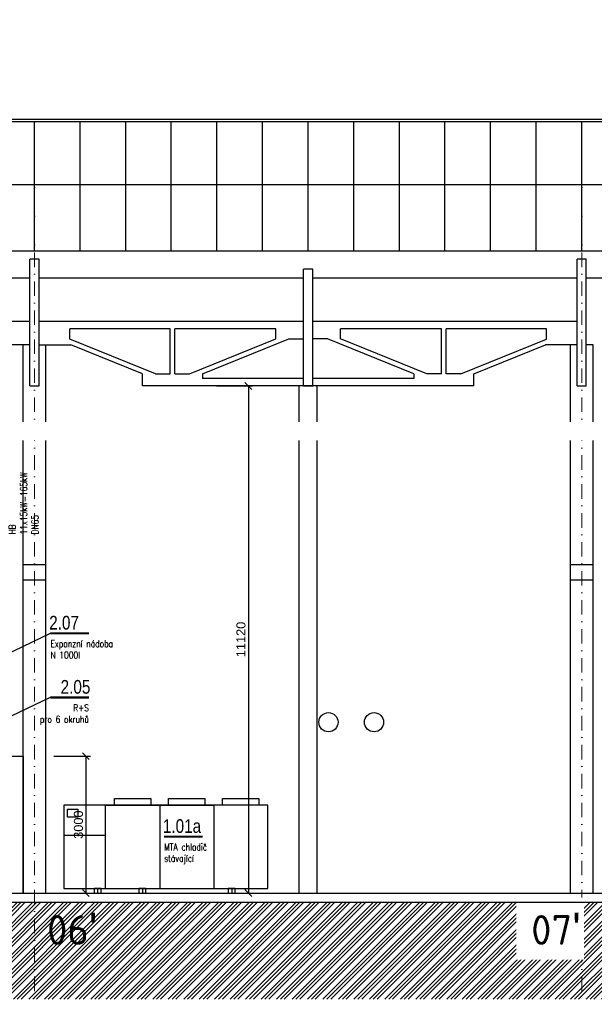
# Model space of a CAD drawing. Header units: millimetres. Extents: x -29085 to 3627694, y -159961 to 2281735.
# Tile 90 of 229: x 279604 to 292204, y 47208 to 68798. Entities that reach past the tile are written whole.
import ezdxf
from ezdxf import colors
from ezdxf.entities.mleader import LeaderData, LeaderLine
from ezdxf.math import Vec2, Vec3

# ---------------------------------------------------------------- set-up
doc = ezdxf.new("R2010")
doc.units = ezdxf.units.MM
doc.linetypes.add('DASHDOT', pattern=[25.4, 12.7, -6.35, 0, -6.35])
for name, color, linetype in [('NWT_UT_POZICE', 32, 'Continuous'), ('NWT_UT_TEXT', 90, 'Continuous'), ('NWT_UT_ZARIZENI', 4, 'Continuous'), ('UT_TEXT', 90, 'Continuous')]:
    doc.layers.add(name, color=color, linetype=linetype)
doc.layers.add('VZT-KOTY', color=2, linetype='Continuous', lineweight=25)
doc.styles.add('A99_popis', font='isocpeur.ttf')
doc.styles.add('ad_popis 100', font='isocpeur.ttf', dxfattribs={"height": 200})
doc.styles.add('ARIAL', font='arial.ttf', dxfattribs={"width": 0.8})
doc.styles.add('ROMANS', font='romans.shx', dxfattribs={"width": 0.8})
doc.styles.get("Standard").update_dxf_attribs({"font": 'arial.ttf'})
doc.dimstyles.new('M 1-100', dxfattribs={"dimscale": 100, "dimtxt": 2, "dimasz": 1.5, "dimexe": 1, "dimexo": 3, "dimgap": 0.6, "dimtad": 1, "dimdec": 0, "dimrnd": 5, "dimdsep": 46, "dimtxsty": 'Standard', "dimblk": 'OBLIQUE', "dimcen": 0.09, "dimclrd": 256, "dimclre": 256, "dimclrt": 256, "dimadec": 0, "dimazin": 0, "dimtfac": 1, "dimtdec": 0, "dimtmove": 1, "dimatfit": 3, "dimldrblk": 'OBLIQUE', "dimfxl": 7, "dimfxlon": 1, "dimtolj": 1, "dimtzin": 0, "dimlwd": -1, "dimlwe": -1, "dimarcsym": 0})

# ---------------------------------------------------------------- blocks, each defined once
blk = doc.blocks.new('_Oblique')
at = {"color": 0, "linetype": 'ByBlock', "lineweight": -2}
blk.add_line((0.5, 0.5), (-0.5, -0.5), dxfattribs=at)
blk = doc.blocks.new('*D2291')
at = {"layer": 'Defpoints', "color": 0, "transparency": 16777216}
for p in [(279679, 52648), (279679, 49648), (281055, 49648)]:
    blk.add_point(p, dxfattribs=at)
at = {"layer": 'VZT-KOTY', "transparency": 16777216}
for p, q in [((280355, 52648), (281155, 52648)), ((281055, 52648), (281055, 49648)), ((280355, 49648), (281155, 49648))]:
    blk.add_line(p, q, dxfattribs=at)
at = {"layer": 'VZT-KOTY', "transparency": 16777216, "xscale": 150, "yscale": 150, "zscale": 150}
for p, rotation in [((281055, 52648), 90), ((281055, 49648), 270)]:
    blk.add_blockref('_Oblique', p, dxfattribs=dict(at, rotation=rotation))
at = {"layer": 'VZT-KOTY', "lineweight": 90, "transparency": 16777216, "insert": (280893, 51148), "char_height": 200, "attachment_point": 5, "rotation": 90}
blk.add_mtext('\\A1;3000', dxfattribs=at)
blk = doc.blocks.new('*D2290')
at = {"layer": 'Defpoints', "color": 0, "transparency": 16777216}
for p in [(282298, 60768), (282298, 49648), (284618, 49648)]:
    blk.add_point(p, dxfattribs=at)
at = {"layer": 'VZT-KOTY', "transparency": 16777216}
for p, q in [((283918, 60768), (284718, 60768)), ((284618, 60768), (284618, 49648)), ((283918, 49648), (284718, 49648))]:
    blk.add_line(p, q, dxfattribs=at)
at = {"layer": 'VZT-KOTY', "transparency": 16777216, "xscale": 150, "yscale": 150, "zscale": 150}
for p, rotation in [((284618, 60768), 90), ((284618, 49648), 270)]:
    blk.add_blockref('_Oblique', p, dxfattribs=dict(at, rotation=rotation))
at = {"layer": 'VZT-KOTY', "lineweight": 90, "transparency": 16777216, "insert": (284456, 55208), "char_height": 200, "attachment_point": 5, "rotation": 90}
blk.add_mtext('\\A1;11120', dxfattribs=at)

msp = doc.modelspace()

# ---------------------------------------------------------------- hatches: boundary and pattern name
at = {"linetype": 'Continuous', "lineweight": 0}
h = msp.add_hatch(dxfattribs=at)
h.set_pattern_fill('ZEM_PUVODNI', color=251, scale=0.3, angle=90)
h.set_pattern_definition([(225, (-794946.05, 268613.25), (169.705627, -169.705627), []), (225, (-795030.9, 268613.25), (169.705627, -169.705627), []), (225, (-795115.76, 268613.25), (169.705627, -169.705627), [])])
h.paths.add_polyline_path([(210059, 49348.3), (210059, 47323.3), (369396.5, 47323.3), (369396.5, 49228.3), (365029, 49228.3), (365029, 49448.3), (219829, 49448.3), (219829, 49348.3), (219379, 49348.3)])

# ---------------------------------------------------------------- linework, layer by layer
at = {"color": 251}
for p, q in [((358429, 66610.6), (225979, 66610.6)), ((358379, 66560.6), (226029, 66560.6)), ((279929, 63729.2), (279929, 66560.6)), ((280929, 63729.2), (280929, 66560.6)), ((281929, 63729.2), (281929, 66560.6)), ((282929, 63729.2), (282929, 66560.6)), ((283929, 63729.2), (283929, 66560.6)), ((284929, 63729.2), (284929, 66560.6)), ((285929, 63729.2), (285929, 66560.6)), ((286929, 63729.2), (286929, 66560.6)), ((287929, 63729.2), (287929, 66560.6)), ((288929, 63729.2), (288929, 66560.6)), ((289929, 63729.2), (289929, 66560.6)), ((290929, 63729.2), (290929, 66560.6)), ((291929, 63729.2), (291929, 66560.6)), ((226029, 65181.2), (358379, 65181.2)), ((226029, 63729.2), (358379, 63729.2)), ((279829, 60768.3), (279829, 63548.3)), ((280029, 63548.3), (279829, 63548.3)), ((279829, 60768.3), (279829, 63548.3)), ((280029, 63548.3), (279829, 63548.3)), ((280029, 60768.3), (280029, 63548.3)), ((280029, 60768.3), (280029, 63548.3)), ((291829, 60768.3), (291829, 63548.3)), ((292029, 63548.3), (291829, 63548.3)), ((291829, 60768.3), (291829, 63548.3)), ((292029, 63548.3), (291829, 63548.3)), ((292029, 60768.3), (292029, 63548.3)), ((292029, 60768.3), (292029, 63548.3)), ((285829, 60768.3), (285829, 63328.3)), ((286029, 63328.3), (285829, 63328.3)), ((286029, 60768.3), (286029, 63328.3)), ((279829, 63132.8), (274029, 63132.8)), ((285829, 63132.8), (280029, 63132.8)), ((291829, 63132.8), (286029, 63132.8)), ((292379, 63132.8), (292029, 63132.8)), ((279829, 62178.3), (274029, 62178.3)), ((285829, 62178.3), (280029, 62178.3)), ((282904, 62017.3), (280705.8, 62017.3)), ((280705.8, 61794.4), (280705.8, 62017.3)), ((282904, 61030.1), (282904, 62017.3)), ((285221.6, 62017.3), (283004, 62017.3)), ((283004, 61030.1), (283004, 62017.3)), ((285221.6, 61802.3), (285221.6, 62017.3)), ((291829, 62178.3), (286029, 62178.3)), ((288854, 62017.3), (286636.3, 62017.3)), ((286636.3, 61802.3), (286636.3, 62017.3)), ((288854, 61030.1), (288854, 62017.3)), ((291152.1, 62017.3), (288954, 62017.3)), ((288954, 61030.1), (288954, 62017.3)), ((291152.1, 61794.4), (291152.1, 62017.3)), ((282582.4, 61030.1), (280705.8, 61794.4)), ((283325.5, 61030.1), (285221.6, 61802.3)), ((283609.5, 61030.1), (285505.6, 61802.3)), ((285505.6, 61802.3), (285829, 61802.3)), ((286352.3, 61802.3), (286029, 61802.3)), ((288248.5, 61030.1), (286352.3, 61802.3)), ((288532.4, 61030.1), (286636.3, 61802.3)), ((289275.5, 61030.1), (291152.1, 61794.4)), ((279829, 61671.4), (279134.1, 61671.4)), ((279679, 49648.3), (279679, 61671.4)), ((280029, 61671.4), (280723.8, 61671.4)), ((280179, 49648.3), (280179, 61671.4)), ((282298.5, 61030.1), (280723.8, 61671.4)), ((289559.5, 61030.1), (291134.1, 61671.4)), ((291829, 61671.4), (291134.1, 61671.4)), ((291679, 49648.3), (291679, 61671.4)), ((292179, 61671.4), (292029, 61671.4)), ((292179, 49648.3), (292179, 61671.4)), ((282298.5, 60768.3), (282298.5, 61030.1)), ((282582.4, 61030.1), (282904, 61030.1)), ((283004, 61030.1), (283325.5, 61030.1)), ((283609.5, 61030.1), (283609.5, 60929.2)), ((285829, 60929.2), (283609.5, 60929.2)), ((288248.5, 60929.2), (286029, 60929.2)), ((288248.5, 61030.1), (288248.5, 60929.2)), ((288854, 61030.1), (288532.4, 61030.1)), ((289275.5, 61030.1), (288954, 61030.1)), ((289559.5, 60768.3), (289559.5, 61030.1)), ((279829, 60768.3), (280029, 60768.3)), ((289559.5, 60768.3), (282298.5, 60768.3)), ((285729, 49648.3), (285729, 60768.3)), ((285829, 60768.3), (286029, 60768.3)), ((286129, 49648.3), (286129, 60768.3)), ((291829, 60768.3), (292029, 60768.3)), ((280179, 56847.9), (279679, 56847.9)), ((292179, 56847.9), (291679, 56847.9)), ((280179, 56508.3), (279679, 56508.3)), ((292179, 56508.3), (291679, 56508.3)), ((220179, 49648.3), (364729, 49648.3))]:
    msp.add_line(p, q, dxfattribs=at)
at = {"color": 251, "linetype": 'DASHDOT', "lineweight": 5, "ltscale": 25}
for p, q in [((279929, 65598.3), (279929, 47208.3)), ((291929, 65598.3), (291929, 47208.3))]:
    msp.add_line(p, q, dxfattribs=at)
at = {"layer": 'NWT_UT_TEXT'}
msp.add_line((280273.5, 53935.2), (279419.4, 53528.5), dxfattribs=at)
msp.add_lwpolyline([(280273.5, 55341.9), (278462.7, 54467.8)], dxfattribs=at)
at = {"layer": 'NWT_UT_TEXT', "const_width": 47.4}
for points in [[(280273.5, 55341.9), (281126.5, 55341.9)], [(281126.5, 53935.2), (280273.5, 53935.2)], [(282765.9, 50882.7), (283618.9, 50882.7)]]:
    msp.add_lwpolyline(points, dxfattribs=at)
at = {"layer": 'NWT_UT_ZARIZENI'}
for points in [[(268179, 49648.3), (268179, 52648.3), (279679, 52648.3), (279679, 49648.3)], [(281680.9, 51573.3), (281680.9, 51723.3), (282480.9, 51723.3), (282480.9, 51573.3)], [(282865.9, 51573.3), (282865.9, 51723.3), (283665.9, 51723.3), (283665.9, 51573.3)], [(284050.9, 51573.3), (284050.9, 51723.3), (284850.9, 51723.3), (284850.9, 51573.3)], [(280572.7, 49748.3), (285042.7, 49748.3), (285042.7, 51573.3), (280572.7, 51573.3), (280572.7, 49748.3)], [(280738.4, 49748.3), (281488.4, 49748.3), (281488.4, 51573.3)], [(281488.4, 51573.3), (282673.4, 51573.3), (282673.4, 49748.3)], [(282673.4, 51573.3), (283858.4, 51573.3), (283858.4, 49748.3)], [(280572.7, 50915.5), (281488.4, 50915.5)], [(280572.7, 49748.3), (281313.7, 49748.3), (281313.7, 49648.3)], [(281238.7, 49648.3), (281388.7, 49648.3), (281388.7, 49748.3), (281238.7, 49748.3), (281238.7, 49648.3)], [(281313.7, 49748.3), (282293.7, 49748.3), (282293.7, 49648.3)], [(282218.7, 49648.3), (282368.7, 49648.3), (282368.7, 49748.3), (282218.7, 49748.3), (282218.7, 49648.3)], [(282293.7, 49748.3), (284253.7, 49748.3), (284253.7, 49648.3)], [(284178.7, 49648.3), (284328.7, 49648.3), (284328.7, 49748.3), (284178.7, 49748.3), (284178.7, 49648.3)]]:
    msp.add_lwpolyline(points, dxfattribs=at)
msp.add_lwpolyline([(280649.6, 51490), (280878.8, 51490), (280878.8, 51315.3), (280649.6, 51315.3)], close=True, dxfattribs=at)
for centre in [(286374, 53393.3), (287374, 53393.3)]:
    msp.add_circle(centre, 210, dxfattribs=at)

# ---------------------------------------------------------------- texts
at = {"color": 251, "lineweight": 0, "insert": (280204, 49218.3), "char_height": 650, "attachment_point": 1, "style": 'ad_popis 100'}
msp.add_mtext_dynamic_manual_height_columns("06{\\fArial|b0|i0|c238|p34;\\H1.08333x;'}", width=832.5, gutter_width=1000, heights=[0], dxfattribs=at)
at = {"layer": 'NWT_UT_POZICE', "color": 1, "style": 'ARIAL', "width": 0.8}
for s, rotation, p in [('2.07', 359.9994, (280251.1, 55426)), ('2.05', 0.0006, (280501.3, 54019.3)), ('1.01a', 359.9994, (282743.4, 50966.9))]:
    msp.add_text(s, height=300, rotation=rotation, dxfattribs=at).set_placement(p)
at = {"layer": 'NWT_UT_TEXT', "char_height": 150, "style": 'ROMANS'}
for s, insert, attachment_point in [('Expanzní nádoba\\PN 1000l', (280278.4, 55190.8), 1), ('R+S\\Ppro 6 okruhů', (281121.7, 53784.1), 3), ('MTA chladič\\Pstávající', (282770.8, 50731.6), 1)]:
    msp.add_mtext_dynamic_manual_height_columns(s, width=1638.982, gutter_width=12.5, heights=[0], dxfattribs=dict(at, insert=insert, attachment_point=attachment_point))
at = {"layer": 'UT_TEXT', "insert": (280014.3, 57510.1), "char_height": 150, "attachment_point": 7, "rotation": 90, "style": 'ROMANS'}
msp.add_mtext_dynamic_manual_height_columns('\\A1;\\pxql;HB 11x15kW=165kW\\PDN65', width=1527.363, gutter_width=755.6, heights=[1425.4], dxfattribs=at)

# ---------------------------------------------------------------- dimensions: what is measured, and where the dimension line sits
at = {"layer": 'VZT-KOTY', "lineweight": 90}
dim = msp.add_linear_dim(base=(281055.4, 49648.3), p1=(279679, 52648.3), p2=(279679, 49648.3), angle=90, dimstyle='M 1-100', dxfattribs=at)
dim.commit()
dim.dimension.update_dxf_attribs({"geometry": '*D2291', "text_midpoint": (280893.2, 51148.3)})

# ---------------------------------------------------------------- next in the draw order: texts
at = {"color": 251, "lineweight": 0, "insert": (290819, 49218.3), "char_height": 650, "attachment_point": 1, "style": 'ad_popis 100', "bg_fill": 2}
msp.add_mtext_dynamic_manual_height_columns("07{\\fArial|b0|i0|c238|p34;\\H1.08333x;'}", width=832.5, gutter_width=1000, heights=[0], dxfattribs=at)

# ---------------------------------------------------------------- next in the draw order: leaders
at = {"color": 251, "lineweight": 9}
ml = msp.add_multileader_mtext('Standard', dxfattribs=at)
ml.set_content('\\A1;{\\C256;demontáž pásového světlíku}', color=1, style='A99_popis')
ml.set_leader_properties(color=256, linetype='ByLayer', lineweight=-1)
ml.build(insert=Vec2(0, 0))
ml.multileader.update_dxf_attribs({"dogleg_length": 1, "arrow_head_size": 300, "scale": 200})
ctx = ml.context
ctx.base_point, ctx.scale, ctx.char_height, ctx.arrow_head_size, ctx.landing_gap_size, ctx.plane_origin = Vec3(229029, 68458.3), 200, 400, 300, 250, Vec3(231834, 60672.1)
notes = []
notes.append((ctx, [(0, (1, 1, 0), (228384, 68458.3), (1, 0), 645, [(0, [(228384, 66610.6)], 0, [])])]))
ctx.mtext.insert, ctx.mtext.width, ctx.mtext.defined_height, ctx.mtext.flow_direction = Vec3(229279, 68718.3), 7477.425, 1693.3, 5
ctx.mtext.has_bg_fill, ctx.mtext.bg_color, ctx.mtext.bg_scale_factor, ctx.mtext.bg_transparency, ctx.mtext.use_window_bg_color = 1, -1073741824, 1, 0, 1
ml = msp.add_multileader_mtext('Standard', dxfattribs=at)
ml.set_content('\\A1;{\\C256;vybourání oken a dozdění okenních otvorů}', color=1, style='A99_popis')
ml.set_leader_properties(color=256, linetype='ByLayer', lineweight=-1)
ml.build(insert=Vec2(0, 0))
ml.multileader.update_dxf_attribs({"dogleg_length": 1, "arrow_head_size": 300, "scale": 200})
ctx = ml.context
ctx.base_point, ctx.scale, ctx.char_height, ctx.arrow_head_size, ctx.landing_gap_size, ctx.plane_origin = Vec3(212971.5, 59778), 200, 400, 300, 250, Vec3(215114, 48932.2)
notes.append((ctx, [(0, (1, 1, 0), (218256.5, 59778), (-1, 0), 585, [(0, [(219379, 59778.3)], 0, [])])]))
ctx.mtext.insert, ctx.mtext.width, ctx.mtext.defined_height, ctx.mtext.flow_direction = Vec3(213221.5, 59978), 4450, 1693.3, 5
ctx.mtext.has_bg_fill, ctx.mtext.bg_color, ctx.mtext.bg_scale_factor, ctx.mtext.bg_transparency, ctx.mtext.use_window_bg_color = 1, -1073741824, 1, 0, 1
for ctx, leaders in notes:
    for number, flags, end, landing, length, lines in leaders:
        leader = LeaderData()
        leader.index, (leader.has_last_leader_line, leader.has_dogleg_vector, leader.attachment_direction) = number, flags
        leader.last_leader_point, leader.dogleg_vector, leader.dogleg_length = Vec3(end), Vec3(landing), length
        for number, points, colour, breaks in lines:
            line = LeaderLine()
            line.index, line.vertices, line.color, line.breaks = number, Vec3.list(points), colors.encode_raw_color(colour), breaks
            leader.lines.append(line)
        ctx.leaders.append(leader)

# ---------------------------------------------------------------- next in the draw order: linework, layer by layer
at = {"color": 251}
msp.add_line((219829, 49448.3), (364729, 49448.3), dxfattribs=at)

# ---------------------------------------------------------------- next in the draw order: dimensions: what is measured, and where the dimension line sits
at = {"layer": 'VZT-KOTY', "lineweight": 90}
dim = msp.add_linear_dim(base=(284618.3, 49648.3), p1=(282298.5, 60768.3), p2=(282298.5, 49648.3), angle=90, dimstyle='M 1-100', dxfattribs=at)
dim.commit()
dim.dimension.update_dxf_attribs({"geometry": '*D2290', "text_midpoint": (284456.2, 55208.3)})

doc.saveas('drawing.dxf')
